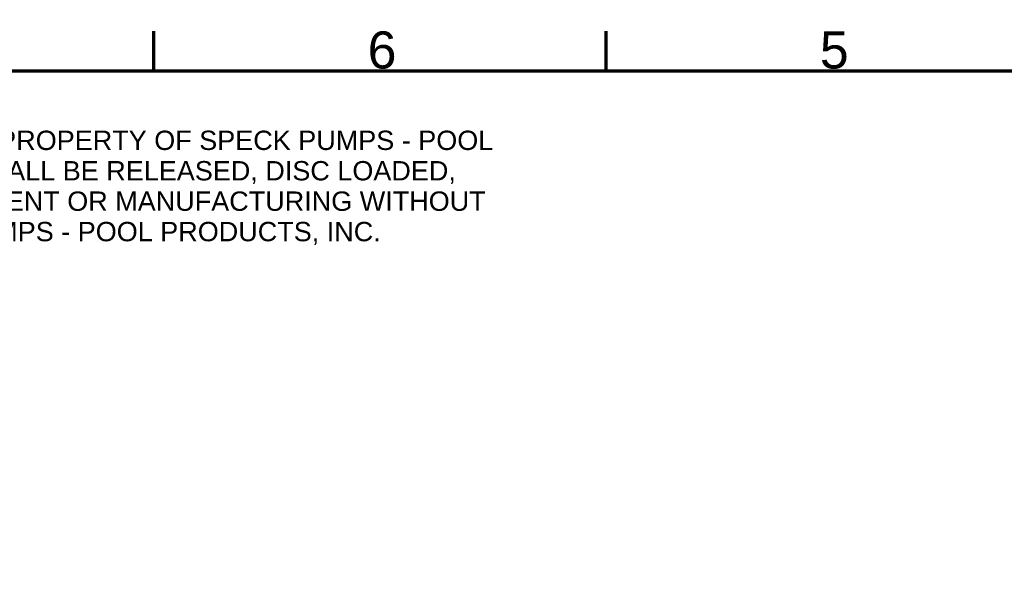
# Model space of a CAD drawing. Header units: inches. Extents: x 0 to 93.5, y 0 to 66.1.
# Tile 70 of 225: x 19.9 to 45.4, y 51.2 to 65.9. Entities that reach past the tile are written whole.
import ezdxf

# ---------------------------------------------------------------- set-up
doc = ezdxf.new("R2010")
doc.units = ezdxf.units.IN
doc.header["$LTSCALE"] = 4
doc.header["$MEASUREMENT"] = 0
doc.layers.add('Border (ANSI)', color=7, linetype='Continuous', lineweight=70)
doc.layers.add('Symbol (ANSI)', color=7, linetype='Continuous', lineweight=25)
doc.styles.add('Label Text (ANSI)', font='arial.ttf')
doc.styles.add('Note Text (ANSI)', font='arial.ttf')

# ---------------------------------------------------------------- blocks, each defined once
blk = doc.blocks.new('Borders Default Border')
at = {"layer": 'Border (ANSI)'}
for p, q in [((5.8465, 16.1417), (5.8465, 16.3975)), ((8.7697, 16.1417), (8.7697, 16.3975))]:
    blk.add_line(p, q, dxfattribs=at)
at = {"layer": 'Border (ANSI)', "flags": 128}
blk.add_lwpolyline([(0.3937, 0.3937), (0.3937, 16.1417), (22.9921, 16.1417), (22.9921, 0.3937), (0.3937, 0.3937)], dxfattribs=at)
at = {"layer": 'Border (ANSI)', "char_height": 0.24, "attachment_point": 7, "style": 'Label Text (ANSI)'}
for s, insert in [('6', (7.2281, 16.1535)), ('5', (10.1527, 16.1535))]:
    blk.add_mtext(s, dxfattribs=dict(at, insert=insert))

msp = doc.modelspace()

# ---------------------------------------------------------------- block references
at = {"xscale": 4, "yscale": 4, "zscale": 4}
msp.add_blockref('Borders Default Border', (0, 0), dxfattribs=at)

# ---------------------------------------------------------------- texts
at = {"layer": 'Symbol (ANSI)', "insert": (3.098, 61.543), "char_height": 0.5, "width": 29.26905, "attachment_point": 4, "line_spacing_factor": 0.944221, "style": 'Note Text (ANSI)'}
msp.add_mtext('\\fArial|b0|i0;\\H0.5000;THE INFORMATION CONTAINED HEREIN IS THE PROPERTY OF SPECK PUMPS - POOL \\PPRODUCTS, INC. NO PORTION OF THIS DATA SHALL BE RELEASED, DISC LOADED, \\PUSED, OR DUPLICATED FOR USE IN PROCUREMENT OR MANUFACTURING WITHOUT \\PSPECIFIC WRITTEN CONSENT FROM SPECK PUMPS - POOL PRODUCTS, INC.', dxfattribs=at)

doc.saveas('drawing.dxf')
